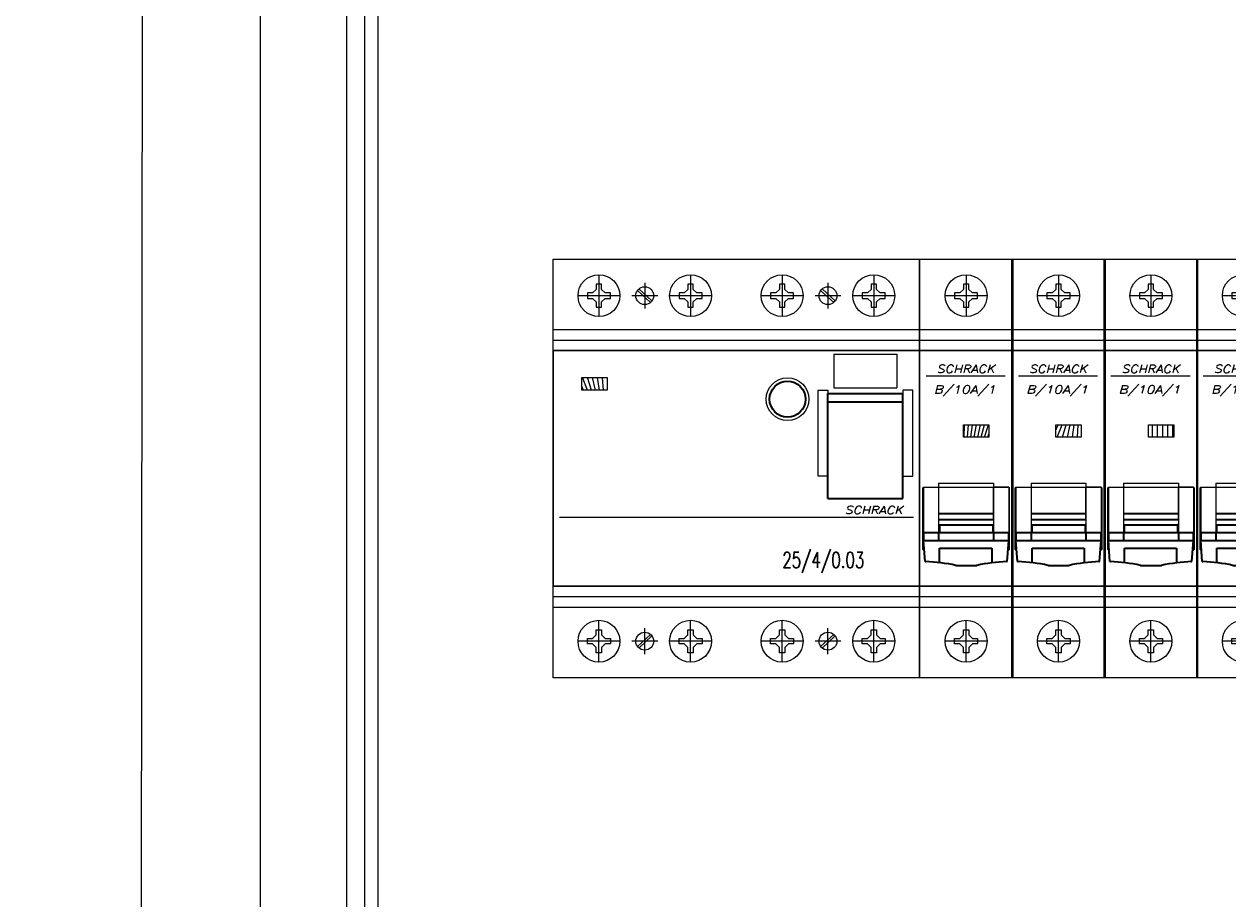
# Model space of a CAD drawing. Extents: x -286 to 6751, y -6190 to 318.
# Tile 6 of 8: x 5636 to 5866, y -4433 to -4266. Entities that reach past the tile are written whole.
import ezdxf
from ezdxf.enums import TextEntityAlignment as Align

# ---------------------------------------------------------------- set-up
doc = ezdxf.new("R2010")
doc.units = 0
doc.layers.get('defpoints').update_dxf_attribs({"color": 8})
doc.layers.add('_HRS_E_!!!UWAGI!!!', color=190, linetype='Continuous', plot=False)
for name, color, linetype in [('schrack-additional', 7, 'Continuous'), ('schrack-descr', 7, 'Continuous'), ('schrack-terminal', 7, 'Continuous')]:
    doc.layers.add(name, color=color, linetype=linetype)
for name, color, linetype, lineweight in [('schrack-details', 4, 'Continuous', 5), ('schrack-movparts', 5, 'Continuous', 35), ('schrack-others', 2, 'Continuous', 13), ('schrack-outline', 1, 'Continuous', 25)]:
    doc.layers.add(name, color=color, linetype=linetype, lineweight=lineweight)
doc.styles.add('logo', font='romans.shx', dxfattribs={"oblique": 15, "height": 1.5})
doc.styles.add('OPISMAŁY', font='simplex.shx', dxfattribs={"width": 0.7, "height": 2.5})
doc.styles.get("Standard").update_dxf_attribs({"font": 'romans.shx'})
doc.styles.add('styl', font='romans.shx')
doc.dimstyles.new('ISO-25', dxfattribs={"dimtxt": 2.5, "dimasz": 2.5, "dimexe": 1.25, "dimexo": 0.625, "dimtad": 1, "dimtxsty": 'Standard', "dimcen": 2.5, "dimadec": 0, "dimazin": 0, "dimtfac": 1, "dimtmove": 0, "dimatfit": 3, "dimfxl": 0, "dimarcsym": 0})

# ---------------------------------------------------------------- blocks, each defined once
blk = doc.blocks.new('BD602103')
at = {"layer": 'schrack-details'}
h = blk.add_hatch(dxfattribs=at)
h.set_pattern_fill('ANSI31', color=256, scale=0.25, angle=45, style=0)
h.set_pattern_definition([(90, (69772977.8122275, 70824734.07284465), (-0.79375, 1.665334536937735e-16), [])])
h.paths.add_polyline_path([(5.48543344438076, 37.473324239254), (10.32354506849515, 37.473324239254), (10.32354506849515, 39.83908794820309), (5.48543344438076, 39.83908794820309)])
for p, q in [((8.75, 57.70000000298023), (8.235000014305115, 57.70000000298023)), ((8.235000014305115, 57.70000000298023), (8.235000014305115, 56.7032694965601)), ((8.75, 59.5), (8.75, 51.5)), ((9.265000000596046, 57.70000000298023), (8.75, 57.70000000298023)), ((9.265000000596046, 56.70326948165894), (9.265000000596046, 57.70000000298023)), ((17.5, 57.96743641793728), (17.5, 53.03256358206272)), ((25.73500001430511, 57.70000000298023), (25.73500001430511, 56.7032694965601)), ((26.25, 57.70000000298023), (25.73500001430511, 57.70000000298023)), ((26.25, 59.5), (26.25, 51.5)), ((26.76500000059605, 57.70000000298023), (26.25, 57.70000000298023)), ((26.76500000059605, 56.70326948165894), (26.76500000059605, 57.70000000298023)), ((43.23500001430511, 57.70000000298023), (43.23500001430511, 56.7032694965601)), ((43.75, 57.70000000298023), (43.23500001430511, 57.70000000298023)), ((43.75, 59.5), (43.75, 51.5)), ((44.26500000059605, 57.70000000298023), (43.75, 57.70000000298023)), ((44.26500000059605, 56.70326948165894), (44.26500000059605, 57.70000000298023)), ((52.5, 57.96743641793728), (52.5, 53.03256358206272)), ((60.73500001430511, 57.70000000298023), (60.73500001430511, 56.7032694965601)), ((61.25, 57.70000000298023), (60.73500001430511, 57.70000000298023)), ((61.25, 59.5), (61.25, 51.5)), ((61.76500000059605, 57.70000000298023), (61.25, 57.70000000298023)), ((61.76500000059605, 56.70326948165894), (61.76500000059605, 57.70000000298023)), ((12.75, 55.5), (4.75, 55.5)), ((6.550000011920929, 56.01500000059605), (6.550000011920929, 55.5)), ((7.546730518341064, 56.01500000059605), (6.550000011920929, 56.01500000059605)), ((6.550000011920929, 55.5), (6.550000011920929, 54.98499999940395)), ((8.235000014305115, 56.7032694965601), (7.546730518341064, 56.01500000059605)), ((9.264999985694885, 56.7032694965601), (9.953269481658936, 56.01500000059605)), ((10.95000000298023, 56.01500000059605), (9.953269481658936, 56.01500000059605)), ((10.95000000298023, 55.5), (10.95000000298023, 56.01500000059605)), ((10.95000000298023, 54.98499999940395), (10.95000000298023, 55.5)), ((19.96743641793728, 55.5), (15.03256358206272, 55.5)), ((16.10348284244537, 56.51723350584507), (18.61915430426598, 54.20987646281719)), ((16.36614370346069, 56.8036081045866), (18.8818151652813, 54.49625104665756)), ((30.25, 55.5), (22.25, 55.5)), ((24.05000001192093, 56.01500000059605), (24.05000001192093, 55.5)), ((25.04673051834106, 56.01500000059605), (24.05000001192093, 56.01500000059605)), ((24.05000001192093, 55.5), (24.05000001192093, 54.98499999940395)), ((25.73500001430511, 56.7032694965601), (25.04673051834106, 56.01500000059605)), ((26.76499998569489, 56.7032694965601), (27.45326948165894, 56.01500000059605)), ((28.45000000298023, 56.01500000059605), (27.45326948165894, 56.01500000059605)), ((28.45000000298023, 55.5), (28.45000000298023, 56.01500000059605)), ((28.45000000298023, 54.98499999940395), (28.45000000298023, 55.5)), ((47.75, 55.5), (39.75, 55.5)), ((41.55000001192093, 56.01500000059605), (41.55000001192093, 55.5)), ((42.54673051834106, 56.01500000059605), (41.55000001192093, 56.01500000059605)), ((41.55000001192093, 55.5), (41.55000001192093, 54.98499999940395)), ((43.23500001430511, 56.7032694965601), (42.54673051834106, 56.01500000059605)), ((44.26499998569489, 56.7032694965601), (44.95326948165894, 56.01500000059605)), ((45.95000000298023, 56.01500000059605), (44.95326948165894, 56.01500000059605)), ((45.95000000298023, 55.5), (45.95000000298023, 56.01500000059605)), ((45.95000000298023, 54.98499999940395), (45.95000000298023, 55.5)), ((54.96743641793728, 55.5), (50.03256358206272, 55.5)), ((51.10348284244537, 56.51723350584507), (53.61915430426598, 54.20987646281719)), ((51.36614370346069, 56.8036081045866), (53.8818151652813, 54.49625104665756)), ((65.25, 55.5), (57.25, 55.5)), ((59.05000001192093, 56.01500000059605), (59.05000001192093, 55.5)), ((60.04673051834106, 56.01500000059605), (59.05000001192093, 56.01500000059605)), ((59.05000001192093, 55.5), (59.05000001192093, 54.98499999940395)), ((60.73500001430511, 56.7032694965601), (60.04673051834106, 56.01500000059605)), ((61.76499998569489, 56.7032694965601), (62.45326948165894, 56.01500000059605)), ((63.45000000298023, 56.01500000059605), (62.45326948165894, 56.01500000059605)), ((63.45000000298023, 55.5), (63.45000000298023, 56.01500000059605)), ((63.45000000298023, 54.98499999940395), (63.45000000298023, 55.5)), ((6.550000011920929, 54.98499999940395), (7.546730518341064, 54.98499999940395)), ((8.235000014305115, 54.2967305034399), (7.546730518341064, 54.98499999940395)), ((8.235000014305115, 54.2967305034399), (8.235000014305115, 53.30000001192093)), ((8.235000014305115, 53.30000001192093), (8.75, 53.30000001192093)), ((8.75, 53.30000001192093), (9.265000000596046, 53.30000001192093)), ((9.264999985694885, 54.2967305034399), (9.953269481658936, 54.98499999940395)), ((9.265000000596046, 53.30000001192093), (9.265000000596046, 54.29673051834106)), ((9.953269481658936, 54.98499999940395), (10.95000000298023, 54.98499999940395)), ((24.05000001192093, 54.98499999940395), (25.04673051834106, 54.98499999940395)), ((25.73500001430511, 54.2967305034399), (25.04673051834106, 54.98499999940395)), ((25.73500001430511, 54.2967305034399), (25.73500001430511, 53.30000001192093)), ((25.73500001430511, 53.30000001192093), (26.25, 53.30000001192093)), ((26.25, 53.30000001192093), (26.76500000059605, 53.30000001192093)), ((26.76499998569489, 54.2967305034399), (27.45326948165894, 54.98499999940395)), ((26.76500000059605, 53.30000001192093), (26.76500000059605, 54.29673051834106)), ((27.45326948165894, 54.98499999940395), (28.45000000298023, 54.98499999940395)), ((41.55000001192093, 54.98499999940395), (42.54673051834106, 54.98499999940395)), ((43.23500001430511, 54.2967305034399), (42.54673051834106, 54.98499999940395)), ((43.23500001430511, 54.2967305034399), (43.23500001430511, 53.30000001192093)), ((43.23500001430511, 53.30000001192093), (43.75, 53.30000001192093)), ((43.75, 53.30000001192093), (44.26500000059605, 53.30000001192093)), ((44.26499998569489, 54.2967305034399), (44.95326948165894, 54.98499999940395)), ((44.26500000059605, 53.30000001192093), (44.26500000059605, 54.29673051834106)), ((44.95326948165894, 54.98499999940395), (45.95000000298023, 54.98499999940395)), ((59.05000001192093, 54.98499999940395), (60.04673051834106, 54.98499999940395)), ((60.73500001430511, 54.2967305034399), (60.04673051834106, 54.98499999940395)), ((60.73500001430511, 54.2967305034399), (60.73500001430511, 53.30000001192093)), ((60.73500001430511, 53.30000001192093), (61.25, 53.30000001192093)), ((61.25, 53.30000001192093), (61.76500000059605, 53.30000001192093)), ((61.76499998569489, 54.2967305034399), (62.45326948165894, 54.98499999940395)), ((61.76500000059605, 53.30000001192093), (61.76500000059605, 54.29673051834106)), ((62.45326948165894, 54.98499999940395), (63.45000000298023, 54.98499999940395)), ((0, 45.01828366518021), (17.5, 45.01828366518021)), ((17.5, 45.01828366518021), (35, 45.01828366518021)), ((35, 45.01828366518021), (52.5, 45.01828366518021)), ((52.5, 45.01828366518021), (70, 45.01828366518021)), ((53.64925366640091, 44.29999998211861), (65.64925366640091, 44.29999998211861)), ((53.64925366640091, 44.29999998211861), (53.64925366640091, 37.92648583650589)), ((65.64925366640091, 44.29999998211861), (65.64925366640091, 37.92648583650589)), ((53.64925366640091, 37.92648583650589), (65.64925366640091, 37.92648583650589)), ((1.194631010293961, 13.21803447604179), (68.82273769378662, 13.21803447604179)), ((17.5, 0), (0, 0)), ((35, 0), (17.5, 0)), ((52.5, 0), (35, 0)), ((70, 0), (52.5, 0)), ((8.75, -14.5), (8.75, -6.5)), ((26.25, -14.5), (26.25, -6.5)), ((43.75, -14.5), (43.75, -6.5)), ((61.25, -14.5), (61.25, -6.5)), ((8.235000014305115, -8.300000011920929), (8.75, -8.300000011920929)), ((8.235000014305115, -9.296730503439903), (8.235000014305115, -8.300000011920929)), ((8.75, -8.300000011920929), (9.265000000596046, -8.300000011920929)), ((9.265000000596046, -8.300000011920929), (9.265000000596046, -9.296730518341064)), ((17.5, -12.96743641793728), (17.5, -8.032563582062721)), ((25.73500001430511, -8.300000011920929), (26.25, -8.300000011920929)), ((25.73500001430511, -9.296730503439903), (25.73500001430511, -8.300000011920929)), ((26.25, -8.300000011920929), (26.76500000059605, -8.300000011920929)), ((26.76500000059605, -8.300000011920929), (26.76500000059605, -9.296730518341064)), ((43.23500001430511, -8.300000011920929), (43.75, -8.300000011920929)), ((43.23500001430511, -9.296730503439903), (43.23500001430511, -8.300000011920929)), ((43.75, -8.300000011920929), (44.26500000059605, -8.300000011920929)), ((44.26500000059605, -8.300000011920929), (44.26500000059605, -9.296730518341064)), ((52.5, -12.96743641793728), (52.5, -8.032563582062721)), ((60.73500001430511, -8.300000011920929), (61.25, -8.300000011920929)), ((60.73500001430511, -9.296730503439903), (60.73500001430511, -8.300000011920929)), ((61.25, -8.300000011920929), (61.76500000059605, -8.300000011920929)), ((61.76500000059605, -8.300000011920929), (61.76500000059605, -9.296730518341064)), ((12.75, -10.5), (4.75, -10.5)), ((6.550000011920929, -10.5), (6.550000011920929, -9.984999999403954)), ((6.550000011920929, -9.984999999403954), (7.546730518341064, -9.984999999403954)), ((6.550000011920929, -11.01500000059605), (6.550000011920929, -10.5)), ((7.546730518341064, -11.01500000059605), (6.550000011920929, -11.01500000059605)), ((8.235000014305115, -9.296730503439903), (7.546730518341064, -9.984999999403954)), ((8.235000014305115, -11.7032694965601), (7.546730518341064, -11.01500000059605)), ((9.264999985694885, -9.296730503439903), (9.953269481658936, -9.984999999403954)), ((9.264999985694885, -11.7032694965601), (9.953269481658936, -11.01500000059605)), ((9.953269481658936, -9.984999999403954), (10.95000000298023, -9.984999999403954)), ((10.95000000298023, -11.01500000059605), (9.953269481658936, -11.01500000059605)), ((10.95000000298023, -9.984999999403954), (10.95000000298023, -10.5)), ((10.95000000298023, -10.5), (10.95000000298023, -11.01500000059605)), ((19.96743641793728, -10.5), (15.03256358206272, -10.5)), ((16.10348284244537, -11.51723350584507), (18.61915430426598, -9.209876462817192)), ((16.36614370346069, -11.8036081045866), (18.8818151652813, -9.496251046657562)), ((30.25, -10.5), (22.25, -10.5)), ((24.05000001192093, -9.984999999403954), (25.04673051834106, -9.984999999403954)), ((24.05000001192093, -10.5), (24.05000001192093, -9.984999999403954)), ((24.05000001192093, -11.01500000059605), (24.05000001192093, -10.5)), ((25.04673051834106, -11.01500000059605), (24.05000001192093, -11.01500000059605)), ((25.73500001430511, -9.296730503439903), (25.04673051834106, -9.984999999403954)), ((25.73500001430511, -11.7032694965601), (25.04673051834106, -11.01500000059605)), ((26.76499998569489, -9.296730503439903), (27.45326948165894, -9.984999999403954)), ((26.76499998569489, -11.7032694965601), (27.45326948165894, -11.01500000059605)), ((27.45326948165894, -9.984999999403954), (28.45000000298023, -9.984999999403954)), ((28.45000000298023, -11.01500000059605), (27.45326948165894, -11.01500000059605)), ((28.45000000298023, -9.984999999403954), (28.45000000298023, -10.5)), ((28.45000000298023, -10.5), (28.45000000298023, -11.01500000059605)), ((47.75, -10.5), (39.75, -10.5)), ((41.55000001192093, -10.5), (41.55000001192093, -9.984999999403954)), ((41.55000001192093, -9.984999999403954), (42.54673051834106, -9.984999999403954)), ((41.55000001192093, -11.01500000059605), (41.55000001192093, -10.5)), ((42.54673051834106, -11.01500000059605), (41.55000001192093, -11.01500000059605)), ((43.23500001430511, -9.296730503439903), (42.54673051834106, -9.984999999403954)), ((43.23500001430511, -11.7032694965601), (42.54673051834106, -11.01500000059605)), ((44.26499998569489, -9.296730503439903), (44.95326948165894, -9.984999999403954)), ((44.26499998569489, -11.7032694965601), (44.95326948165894, -11.01500000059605)), ((44.95326948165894, -9.984999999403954), (45.95000000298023, -9.984999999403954)), ((45.95000000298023, -11.01500000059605), (44.95326948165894, -11.01500000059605)), ((45.95000000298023, -9.984999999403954), (45.95000000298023, -10.5)), ((45.95000000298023, -10.5), (45.95000000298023, -11.01500000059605)), ((54.96743641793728, -10.5), (50.03256358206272, -10.5)), ((51.10348284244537, -11.51723350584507), (53.61915430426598, -9.209876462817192)), ((51.36614370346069, -11.8036081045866), (53.8818151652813, -9.496251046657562)), ((65.25, -10.5), (57.25, -10.5)), ((59.05000001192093, -10.5), (59.05000001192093, -9.984999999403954)), ((59.05000001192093, -9.984999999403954), (60.04673051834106, -9.984999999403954)), ((59.05000001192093, -11.01500000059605), (59.05000001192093, -10.5)), ((60.04673051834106, -11.01500000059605), (59.05000001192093, -11.01500000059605)), ((60.73500001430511, -9.296730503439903), (60.04673051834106, -9.984999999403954)), ((60.73500001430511, -11.7032694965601), (60.04673051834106, -11.01500000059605)), ((61.76499998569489, -9.296730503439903), (62.45326948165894, -9.984999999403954)), ((61.76499998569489, -11.7032694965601), (62.45326948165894, -11.01500000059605)), ((62.45326948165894, -9.984999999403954), (63.45000000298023, -9.984999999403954)), ((63.45000000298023, -11.01500000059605), (62.45326948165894, -11.01500000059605)), ((63.45000000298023, -9.984999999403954), (63.45000000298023, -10.5)), ((63.45000000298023, -10.5), (63.45000000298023, -11.01500000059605)), ((8.235000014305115, -12.70000000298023), (8.235000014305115, -11.7032694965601)), ((8.75, -12.70000000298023), (8.235000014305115, -12.70000000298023)), ((9.265000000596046, -12.70000000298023), (8.75, -12.70000000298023)), ((9.265000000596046, -11.70326948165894), (9.265000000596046, -12.70000000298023)), ((25.73500001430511, -12.70000000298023), (25.73500001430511, -11.7032694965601)), ((26.25, -12.70000000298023), (25.73500001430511, -12.70000000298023)), ((26.76500000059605, -12.70000000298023), (26.25, -12.70000000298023)), ((26.76500000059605, -11.70326948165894), (26.76500000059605, -12.70000000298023)), ((43.23500001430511, -12.70000000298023), (43.23500001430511, -11.7032694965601)), ((43.75, -12.70000000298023), (43.23500001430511, -12.70000000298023)), ((44.26500000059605, -12.70000000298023), (43.75, -12.70000000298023)), ((44.26500000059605, -11.70326948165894), (44.26500000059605, -12.70000000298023)), ((60.73500001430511, -12.70000000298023), (60.73500001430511, -11.7032694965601)), ((61.25, -12.70000000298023), (60.73500001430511, -12.70000000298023)), ((61.76500000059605, -12.70000000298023), (61.25, -12.70000000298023)), ((61.76500000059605, -11.70326948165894), (61.76500000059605, -12.70000000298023))]:
    blk.add_line(p, q, dxfattribs=at)
for points in [[(5.48543344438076, 39.83908794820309), (10.32354506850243, 39.83908794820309), (10.32354506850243, 37.473324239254), (5.48543344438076, 37.473324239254)], [(50.61245438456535, 37.42615677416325), (52.5, 37.42615677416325), (52.5, 21.02162373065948), (50.61245438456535, 21.02162373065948)], [(68.68605294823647, 37.42615677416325), (66.79850733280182, 37.42615677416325), (66.79850733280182, 21.02162373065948), (68.68605294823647, 21.02162373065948)]]:
    blk.add_lwpolyline(points, close=True, dxfattribs=at)
for centre, radius in [((8.75, 55.5), 4), ((26.25, 55.5), 4), ((43.75, 55.5), 4), ((61.25, 55.5), 4), ((17.5, 55.5), 1.707900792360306), ((52.5, 55.5), 1.707900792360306), ((44.79092305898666, 35.73628881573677), 4.085249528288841), ((8.75, -10.5), 4), ((26.25, -10.5), 4), ((43.75, -10.5), 4), ((61.25, -10.5), 4), ((17.5, -10.5), 1.707900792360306), ((52.5, -10.5), 1.707900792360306)]:
    blk.add_circle(centre, radius, dxfattribs=at)
at = {"layer": 'schrack-movparts'}
for p, q in [((52.5, 36.79810070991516), (66.79850733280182, 36.79810070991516)), ((52.5, 16.7580202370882), (52.5, 36.79810070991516)), ((52.5, 35.22647421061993), (66.79850733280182, 35.22647421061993)), ((66.79850733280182, 16.7580202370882), (66.79850733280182, 36.79810070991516)), ((52.49999998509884, 16.75802022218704), (66.79850733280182, 16.7580202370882))]:
    blk.add_line(p, q, dxfattribs=at)
blk.add_circle((44.79092305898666, 35.73628881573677), 3.434440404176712, dxfattribs=at)
at = {"layer": 'schrack-outline'}
for p, q in [((0, -17.5), (0, 62.5)), ((0, 62.5), (17.5, 62.5)), ((17.5, 62.5), (35, 62.5)), ((35, 62.5), (52.5, 62.5)), ((52.5, 62.5), (70, 62.5)), ((70, 62.5), (70, -17.5)), ((70, -17.5), (70, 62.5)), ((17.5, -17.5), (0, -17.5)), ((35, -17.5), (17.5, -17.5)), ((52.5, -17.5), (35, -17.5)), ((70, -17.5), (52.5, -17.5))]:
    blk.add_line(p, q, dxfattribs=at)
at = {"layer": 'schrack-others', "style": 'logo', "oblique": 15, "width": 1.2}
blk.add_text('SCHRACK', height=1.5, dxfattribs=at).set_placement((61.25, 13.79999999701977), align=Align.CENTER)
at = {"layer": 'schrack-others', "style": 'OPISMAŁY', "width": 0.7}
blk.add_text('25/4/0.03', height=3, dxfattribs=at).set_placement((43.78541318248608, 3.530277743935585))
blk = doc.blocks.new('c_amp_1_v')
at = {"layer": 'schrack-details'}
h = blk.add_hatch(dxfattribs=at)
h.set_pattern_fill('ANSI31', color=256, scale=0.25, angle=45, style=0)
h.set_pattern_definition([(90, (69772980.74203089, 70824725.04677913), (-0.79375, 1.665334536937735e-16), [])])
h.paths.add_polyline_path([(8.41523685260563, 30.81302242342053), (8.41523685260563, 28.44725871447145), (13.2533484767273, 28.44725871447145), (13.2533484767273, 30.81302242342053)])
at = {"color": 4}
for p, q in [((0.7700000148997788, 18.91766047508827), (0.6500000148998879, 18.79766047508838)), ((0.6500000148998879, 7.03766047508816), (0.6500000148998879, 18.79766047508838)), ((0.7700000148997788, 18.91766047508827), (3.650000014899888, 18.91766047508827)), ((0.7700000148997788, 18.91766047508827), (0.7700000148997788, 6.917660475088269)), ((3.650000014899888, 19.71354960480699), (3.650000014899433, 8.717660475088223)), ((14.15000000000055, 19.71354960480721), (14.15000000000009, 8.717660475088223)), ((17.03000000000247, 18.91766047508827), (14.15000000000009, 18.91766047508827)), ((17.03000000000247, 18.91766047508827), (17.15000000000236, 18.79766047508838)), ((17.03000000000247, 18.91766047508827), (17.03000000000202, 6.917660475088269)), ((17.15000000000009, 18.79766047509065), (17.15000000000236, 7.03766047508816)), ((17.15000000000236, 7.03766047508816), (17.15000000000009, 18.79766047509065)), ((0.7700000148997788, 6.917660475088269), (0.6500000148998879, 7.03766047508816)), ((0.7700000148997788, 6.917660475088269), (0.905000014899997, 6.917660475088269)), ((16.89500000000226, 6.917660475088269), (17.03000000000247, 6.917660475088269)), ((17.03000000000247, 6.917660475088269), (17.15000000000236, 7.03766047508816)), ((17.15000000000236, 7.03766047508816), (17.15000000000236, 7.03766047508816))]:
    blk.add_line(p, q, dxfattribs=at)
at = {"layer": 'schrack-details'}
for p, q in [((8.385000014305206, 57.70000000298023), (8.385000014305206, 56.7032694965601)), ((8.900000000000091, 57.70000000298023), (8.385000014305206, 57.70000000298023)), ((8.900000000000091, 59.5), (8.900000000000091, 51.5)), ((9.415000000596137, 57.70000000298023), (8.900000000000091, 57.70000000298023)), ((9.415000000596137, 56.70326948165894), (9.415000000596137, 57.70000000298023)), ((12.90000000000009, 55.5), (4.900000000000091, 55.5)), ((7.696730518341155, 56.01500000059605), (6.70000001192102, 56.01500000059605)), ((6.70000001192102, 56.01500000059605), (6.70000001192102, 55.5)), ((6.70000001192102, 55.5), (6.70000001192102, 54.98499999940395)), ((8.385000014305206, 56.7032694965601), (7.696730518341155, 56.01500000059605)), ((9.414999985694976, 56.7032694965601), (10.10326948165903, 56.01500000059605)), ((11.10000000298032, 56.01500000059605), (10.10326948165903, 56.01500000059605)), ((11.10000000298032, 55.5), (11.10000000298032, 56.01500000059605)), ((11.10000000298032, 54.98499999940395), (11.10000000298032, 55.5)), ((6.70000001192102, 54.98499999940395), (7.696730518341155, 54.98499999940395)), ((8.385000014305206, 54.2967305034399), (7.696730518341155, 54.98499999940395)), ((8.385000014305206, 54.2967305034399), (8.385000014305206, 53.30000001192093)), ((8.385000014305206, 53.30000001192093), (8.900000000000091, 53.30000001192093)), ((8.900000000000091, 53.30000001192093), (9.415000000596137, 53.30000001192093)), ((9.414999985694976, 54.2967305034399), (10.10326948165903, 54.98499999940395)), ((9.415000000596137, 53.30000001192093), (9.415000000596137, 54.29673051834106)), ((10.10326948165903, 54.98499999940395), (11.10000000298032, 54.98499999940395)), ((0.1500000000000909, 45.01828366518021), (17.65000000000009, 45.01828366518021)), ((1.263397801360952, 40.18287460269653), (16.37413578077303, 40.18287460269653)), ((3.650000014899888, 18.91766047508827), (3.650000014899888, 12.71766047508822)), ((14.15000000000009, 13.91766047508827), (14.15000000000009, 18.91766047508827)), ((14.15000000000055, 12.717660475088), (14.15000000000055, 13.91766047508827)), ((3.650000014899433, 12.71766047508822), (3.650000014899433, 11.71766047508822)), ((14.15000000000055, 12.717660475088), (14.15000000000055, 11.717660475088)), ((17.80000000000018, 0), (0, 0)), ((8.900000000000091, -14.5), (8.900000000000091, -6.5)), ((8.385000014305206, -8.300000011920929), (8.900000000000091, -8.300000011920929)), ((8.385000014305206, -9.296730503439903), (8.385000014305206, -8.300000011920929)), ((8.900000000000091, -8.300000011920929), (9.415000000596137, -8.300000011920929)), ((9.415000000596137, -8.300000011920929), (9.415000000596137, -9.296730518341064)), ((12.90000000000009, -10.5), (4.900000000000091, -10.5)), ((6.70000001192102, -10.5), (6.70000001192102, -9.984999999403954)), ((6.70000001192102, -9.984999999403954), (7.696730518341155, -9.984999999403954)), ((6.70000001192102, -11.01500000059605), (6.70000001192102, -10.5)), ((7.696730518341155, -11.01500000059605), (6.70000001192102, -11.01500000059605)), ((8.385000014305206, -9.296730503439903), (7.696730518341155, -9.984999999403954)), ((8.385000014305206, -11.7032694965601), (7.696730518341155, -11.01500000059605)), ((9.414999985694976, -9.296730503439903), (10.10326948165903, -9.984999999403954)), ((9.414999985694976, -11.7032694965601), (10.10326948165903, -11.01500000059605)), ((10.10326948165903, -9.984999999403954), (11.10000000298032, -9.984999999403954)), ((11.10000000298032, -11.01500000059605), (10.10326948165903, -11.01500000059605)), ((11.10000000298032, -9.984999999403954), (11.10000000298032, -10.5)), ((11.10000000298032, -10.5), (11.10000000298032, -11.01500000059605)), ((8.385000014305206, -12.70000000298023), (8.385000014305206, -11.7032694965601)), ((8.900000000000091, -12.70000000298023), (8.385000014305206, -12.70000000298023)), ((9.415000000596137, -12.70000000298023), (8.900000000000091, -12.70000000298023)), ((9.415000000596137, -11.70326948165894), (9.415000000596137, -12.70000000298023))]:
    blk.add_line(p, q, dxfattribs=at)
at = {"layer": 'schrack-details', "color": 4}
for p, q in [((0.7700000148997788, 18.91766047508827), (17.03000000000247, 18.91766047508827)), ((3.650000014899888, 19.71354960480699), (14.15000000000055, 19.71354960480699))]:
    blk.add_line(p, q, dxfattribs=at)
at = {"layer": 'schrack-details'}
blk.add_lwpolyline([(8.41523685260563, 30.81302242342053), (13.2533484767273, 30.81302242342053), (13.2533484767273, 28.44725871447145), (8.41523685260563, 28.44725871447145)], close=True, dxfattribs=at)
for centre in [(8.900000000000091, 55.5), (8.900000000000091, -10.5)]:
    blk.add_circle(centre, 4, dxfattribs=at)
at = {"layer": 'schrack-movparts'}
for p, q in [((3.650000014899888, 13.91766047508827), (14.15000000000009, 13.91766047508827)), ((3.650000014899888, 12.71766047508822), (14.15000000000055, 12.71766047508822)), ((3.650000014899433, 11.71766047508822), (3.800000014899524, 11.71766047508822)), ((3.800000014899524, 11.71766047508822), (3.800000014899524, 10.21766047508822)), ((3.800000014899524, 11.71766047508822), (14.00000000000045, 11.71766047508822)), ((14.15000000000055, 11.717660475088), (14.00000000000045, 11.717660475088)), ((14.00000000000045, 11.717660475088), (14.00000000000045, 10.21766047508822)), ((3.800000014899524, 10.21766047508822), (0.7700000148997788, 10.21766047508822)), ((0.7700000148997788, 10.21766047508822), (0.7700000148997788, 8.717660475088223)), ((3.650000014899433, 10.21766047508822), (3.650000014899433, 8.717660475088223)), ((14.00000000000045, 10.21766047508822), (3.800000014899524, 10.21766047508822)), ((17.03000000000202, 10.217660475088), (14.00000000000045, 10.217660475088)), ((14.15000000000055, 10.217660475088), (14.15000000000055, 8.717660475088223)), ((17.03000000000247, 8.71766047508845), (17.03000000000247, 10.217660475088)), ((0.7700000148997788, 8.717660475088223), (17.03000000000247, 8.717660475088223)), ((1.070000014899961, 4.717660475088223), (0.7700000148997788, 8.717660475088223)), ((3.840975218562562, 4.503589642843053), (3.840975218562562, 7.24458824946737)), ((3.840975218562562, 7.24458824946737), (13.79623076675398, 7.24458824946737)), ((13.79623076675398, 7.244588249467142), (13.79623076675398, 4.475951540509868)), ((16.73000000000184, 4.717660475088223), (17.03000000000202, 8.717660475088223)), ((1.070000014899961, 4.717660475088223), (1.187310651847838, 4.694215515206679)), ((16.67664369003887, 4.694215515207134), (16.73000000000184, 4.717660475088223)), ((6.931977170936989, 3.969133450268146), (10.93197717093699, 3.969133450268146))]:
    blk.add_line(p, q, dxfattribs=at)
for centre, start, end in [((0.4281383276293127, -24.43994951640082), 77.10519276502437, 88.50733566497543), ((17.43581601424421, -24.43994951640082), 91.49266433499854, 102.8948072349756)]:
    blk.add_arc(centre, 29.14405453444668, start, end, dxfattribs=at)
at = {"layer": 'schrack-outline'}
for p, q in [((0, -17.5), (0, 62.5)), ((0, 62.5), (17.80000000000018, 62.5)), ((17.80000000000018, 62.5), (17.80000000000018, -17.5)), ((17.80000000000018, -17.5), (0, -17.5))]:
    blk.add_line(p, q, dxfattribs=at)
at = {"layer": 'schrack-additional', "style": 'styl'}
blk.add_attdef('ADDITIONAL', (-0.1070994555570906, -21.89037532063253), '', height=1.7, dxfattribs=at)
at = {"layer": 'schrack-descr', "color": 2, "style": 'logo', "oblique": 15, "width": 0.845674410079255}
blk.add_attdef('DESCRIPTION', text='', height=1.5, dxfattribs=at).set_placement((2.723186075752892, 36.82901056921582), (14.56262781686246, 36.82901056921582), align=Align.FIT)
at = {"layer": 'schrack-others', "style": 'logo', "oblique": 15, "width": 1.2}
blk.add_text('SCHRACK', height=1.5, dxfattribs=at).set_placement((8.818766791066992, 40.7648401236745), align=Align.CENTER)
at = {"layer": 'schrack-terminal', "style": 'styl'}
for tag in ['TERMINAL2', 'TERMINAL']:
    blk.add_attdef(tag, (-0.1933716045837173, -24.51786465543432), '', height=1.7, dxfattribs=at)
blk = doc.blocks.new('*D89')
at = {"color": 0, "lineweight": -2, "transparency": 16777216}
for p, q in [((5680.915840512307, -4118.534919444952), (5657.251840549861, -4118.514659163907)), ((5658.480435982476, -4143.51572020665), (5657.898244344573, -4823.515314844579)), ((5680.290840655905, -4848.534495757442), (5656.62684069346, -4848.514235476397))]:
    blk.add_line(p, q, dxfattribs=at)
at = {"color": 0, "transparency": 16777216}
for points in [[(5654.313770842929, -4143.512152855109), (5662.647101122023, -4143.519287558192), (5658.501840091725, -4118.515729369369)], [(5653.731579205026, -4823.511747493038), (5662.06490948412, -4823.518882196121), (5657.876840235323, -4848.515305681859)]]:
    blk.add_solid(points, dxfattribs=at)
at = {"layer": 'defpoints', "color": 0, "transparency": 16777216}
for p in [(5681.540840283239, -4118.535454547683), (5657.876840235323, -4848.515305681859), (5680.915840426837, -4848.535030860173)]:
    blk.add_point(p, dxfattribs=at)
at = {"color": 0, "transparency": 16777216, "insert": (5645.689344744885, -4483.50481547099), "char_height": 15, "attachment_point": 5, "rotation": 89.95094538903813}
blk.add_mtext('730', dxfattribs=at)

msp = doc.modelspace()

# ---------------------------------------------------------------- linework, layer by layer
at = {"layer": 'schrack-details'}
for p, q in [((5736.915840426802, -4324.535030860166), (6024.915840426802, -4324.535030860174)), ((5736.915840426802, -4326.535030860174), (6024.915840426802, -4326.535030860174)), ((5736.915840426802, -4375.535030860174), (6024.915840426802, -4375.535030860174)), ((5736.915840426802, -4377.535030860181), (6024.915840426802, -4377.535030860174))]:
    msp.add_line(p, q, dxfattribs=at)
for points in [[(6058.415840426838, -4823.535030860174), (6058.415840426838, -4138.535030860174), (5703.415840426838, -4138.535030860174), (5703.415840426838, -4823.535030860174)], [(5736.915840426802, -4373.535030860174), (6024.915840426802, -4373.535030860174), (6024.915840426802, -4328.535030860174), (5736.915840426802, -4328.535030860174)]]:
    msp.add_lwpolyline(points, close=True, dxfattribs=at)
at = {"layer": 'schrack-others'}
for p, q in [((5680.915840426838, -4118.535030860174), (5680.915840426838, -4848.535030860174)), ((5697.415840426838, -4135.035030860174), (5697.415840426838, -4832.035030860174)), ((5700.915840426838, -4828.535030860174), (5700.915840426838, -4138.535030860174))]:
    msp.add_line(p, q, dxfattribs=at)

# ---------------------------------------------------------------- block references
ref = msp.add_blockref('c_amp_1_v', (5806.915840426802, -4373.553314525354))
ref.add_attrib('DESCRIPTION', 'B/10A/1', dxfattribs={"layer": 'schrack-descr', "color": 2, "height": 1.5, "style": 'logo', "oblique": 15, "width": 1.23695659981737}).set_placement((5809.639026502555, -4336.724303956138), (5821.478468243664, -4336.724303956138), align=Align.FIT)
ref = msp.add_blockref('c_amp_1_v', (5824.565840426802, -4373.553314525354))
ref.add_attrib('DESCRIPTION', 'B/10A/1', dxfattribs={"layer": 'schrack-descr', "color": 2, "height": 1.5, "style": 'logo', "oblique": 15, "width": 1.23695659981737}).set_placement((5827.289026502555, -4336.724303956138), (5839.128468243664, -4336.724303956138), align=Align.FIT)
ref = msp.add_blockref('c_amp_1_v', (5842.215840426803, -4373.553314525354))
ref.add_attrib('DESCRIPTION', 'B/10A/1', dxfattribs={"layer": 'schrack-descr', "color": 2, "height": 1.5, "style": 'logo', "oblique": 15, "width": 1.23695659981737}).set_placement((5844.939026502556, -4336.724303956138), (5856.778468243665, -4336.724303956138), align=Align.FIT)
ref = msp.add_blockref('c_amp_1_v', (5859.865840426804, -4373.553314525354))
ref.add_attrib('DESCRIPTION', 'B/10A/1', dxfattribs={"layer": 'schrack-descr', "color": 2, "height": 1.5, "style": 'logo', "oblique": 15, "width": 1.23695659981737}).set_placement((5862.589026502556, -4336.724303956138), (5874.428468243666, -4336.724303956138), align=Align.FIT)
at = {"layer": '_HRS_E_!!!UWAGI!!!'}
msp.add_blockref('BD602103', (5736.915840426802, -4373.553314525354), dxfattribs=at)

# ---------------------------------------------------------------- dimensions: what is measured, and where the dimension line sits
dim = msp.add_aligned_dim(p1=(5681.54084028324, -4118.535454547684), p2=(5680.915840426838, -4848.535030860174), distance=-23.039008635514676, dimstyle='ISO-25', override={"dimtxt": 15, "dimasz": 25, "dimgap": 5})
dim.commit()
dim.dimension.update_dxf_attribs({"geometry": '*D89', "text_midpoint": (5645.689344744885, -4483.50481547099)})

doc.saveas('drawing.dxf')
